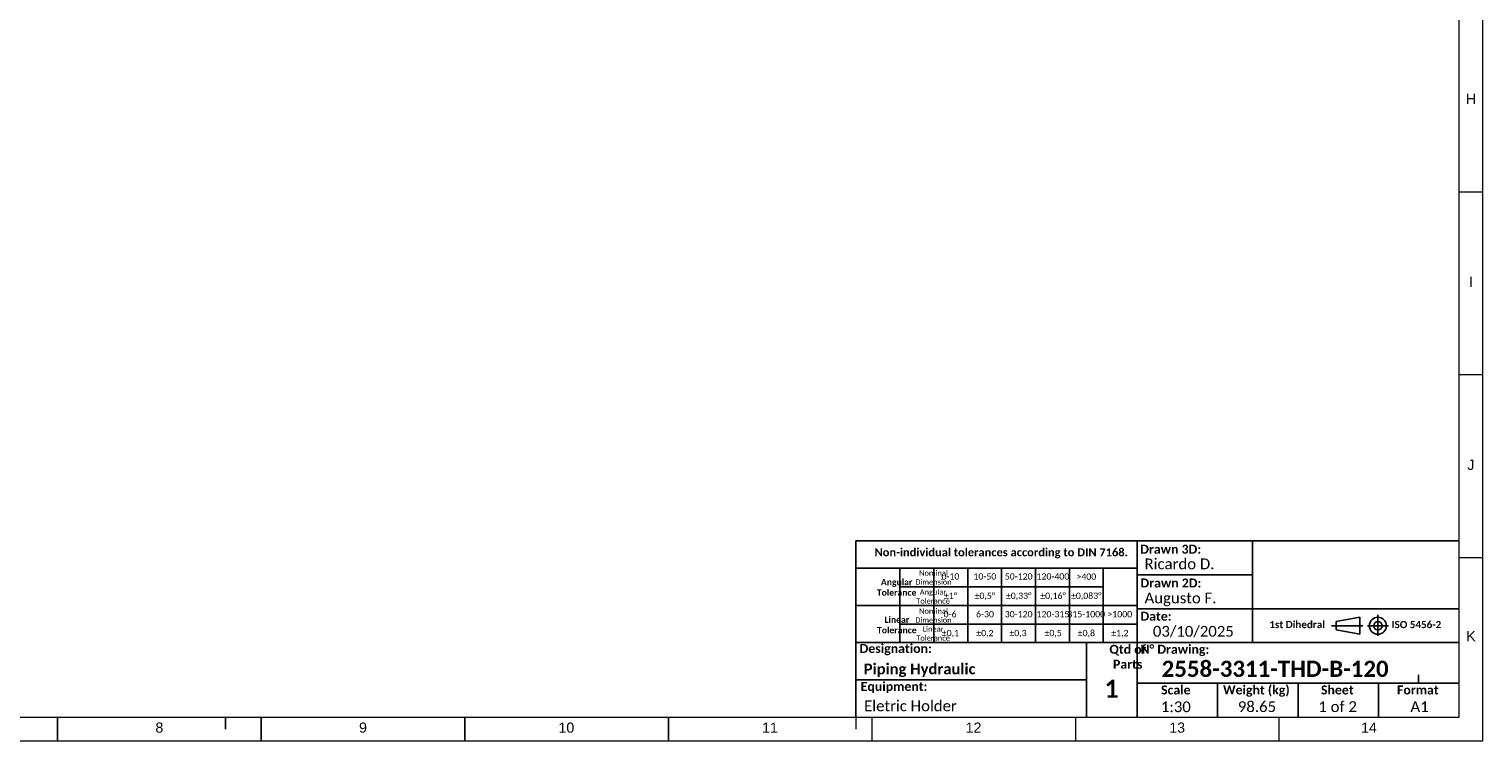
# Model space of a CAD drawing. Header units: millimetres. Extents: x 0 to 25230, y 0 to 17820.
# Tile 100 of 214: x 12363 to 25230, y 0 to 6302. Entities that reach past the tile are written whole.
import ezdxf

# ---------------------------------------------------------------- set-up
doc = ezdxf.new("R2010")
doc.units = ezdxf.units.MM
doc.linetypes.add('SLD-Mista-longa', pattern=[19.05, 15.24, -1.27, 1.27, -1.27])
doc.linetypes.add('SLD-Sólida', pattern=[0])
for name, color, linetype in [('ATENÇÃO', 1, 'SLD-Sólida'), ('DETALHAMENTO', 8, 'SLD-Sólida'), ('PADRÃO_SOLID', 7, 'SLD-Sólida')]:
    doc.layers.add(name, color=color, linetype=linetype)
doc.styles.add('SLDTEXTSTYLE2', font='ARIAL.TTF')
doc.styles.add('SLDTEXTSTYLE3', font='CALIBRIB.TTF')
doc.styles.add('SLDTEXTSTYLE4', font='CALIBRI.TTF')

msp = doc.modelspace()

# ---------------------------------------------------------------- linework, layer by layer
at = {"color": 7, "linetype": 'SLD-Sólida', "lineweight": 18, "ltscale": 30}
for p, q in [((25020, 210), (25020, 17610)), ((25230, 4860), (25230, 6480)), ((25020, 4860), (25230, 4860)), ((25230, 3240), (25230, 4860)), ((25230, 3240), (25230, 4860)), ((25230, 3240), (25230, 4860)), ((25230, 3240), (25020, 3240)), ((25230, 1620), (25230, 3240)), ((25230, 1620), (25020, 1620)), ((25230, 0), (25230, 1620)), ((25230, 0), (25230, 1620)), ((25230, 0), (25230, 1620)), ((750, 210), (25020, 210)), ((19680, 210), (19680, 105)), ((19824, 0), (19824, 210)), ((21626, 0), (21626, 210)), ((23428, 0), (23428, 210)), ((0, 0), (25230, 0))]:
    msp.add_line(p, q, dxfattribs=at)
at = {"layer": 'DETALHAMENTO', "color": 7, "ltscale": 30}
for p, q in [((19680, 210), (19680, 1770)), ((25020, 1770), (19680, 1770)), ((22170, 210), (22170, 1770)), ((23190, 870), (23190, 1770)), ((22170, 1530), (19680, 1530)), ((20070, 1200), (20070, 1530)), ((20370, 870), (20370, 1530)), ((20670, 870), (20670, 1530)), ((20970, 870), (20970, 1530)), ((21270, 870), (21270, 1530)), ((21570, 870), (21570, 1530)), ((21870, 870), (21870, 1530)), ((22170, 1470), (23190, 1470)), ((21870, 1365), (20070, 1365)), ((20070, 1200), (19680, 1200)), ((20370, 1200), (20070, 1200)), ((20070, 870), (20070, 1200)), ((20670, 1200), (20370, 1200)), ((20970, 1200), (20670, 1200)), ((21270, 1200), (20970, 1200)), ((21570, 1200), (21270, 1200)), ((21870, 1200), (21570, 1200)), ((22170, 1200), (21870, 1200)), ((22170, 1170), (23190, 1170)), ((22170, 1035), (20070, 1035)), ((24142, 1095), (23932, 1058)), ((23932, 1058), (23932, 983)), ((24142, 1095), (24142, 945)), ((24142, 945), (23932, 983)), ((22170, 870), (19680, 870)), ((22170, 870), (25020, 870)), ((21720, 540), (19680, 540)), ((22882, 510), (22170, 510)), ((22882, 210), (22882, 510)), ((23595, 510), (22882, 510)), ((23595, 210), (23595, 510)), ((24307, 510), (23595, 510)), ((25020, 510), (24307, 510)), ((24307, 510), (24307, 210)), ((14100, 210), (14100, 105))]:
    msp.add_line(p, q, dxfattribs=at)
at = {"layer": 'DETALHAMENTO', "color": 7, "linetype": 'SLD-Mista-longa', "ltscale": 30}
for p, q in [((24301, 1116), (24301, 929)), ((23891, 1020), (24167, 1020)), ((24394, 1020), (24207, 1020))]:
    msp.add_line(p, q, dxfattribs=at)
at = {"layer": 'DETALHAMENTO', "color": 7, "linetype": 'SLD-Sólida', "ltscale": 30}
for p, q in [((12615, 0), (12615, 210)), ((14417, 0), (14417, 210)), ((16219, 0), (16219, 210)), ((18021, 0), (18021, 210))]:
    msp.add_line(p, q, dxfattribs=at)
at = {"layer": 'DETALHAMENTO', "color": 7, "ltscale": 30}
for radius in [75, 37.5]:
    msp.add_circle((24301, 1020), radius, dxfattribs=at)
at = {"layer": 'PADRÃO_SOLID', "ltscale": 30}
for p, q in [((23190, 1170), (23940, 1170)), ((23940, 1170), (25020, 1170)), ((21720, 210), (21720, 870)), ((24660, 510), (24660, 585))]:
    msp.add_line(p, q, dxfattribs=at)

# ---------------------------------------------------------------- texts
at = {"layer": 'ATENÇÃO', "ltscale": 30, "attachment_point": 2, "style": 'SLDTEXTSTYLE3'}
for s, insert, char_height in [('2558-3311-THD-B-120', (23391, 710), 142.88), ('1', (21943, 541), 159)]:
    msp.add_mtext(s, dxfattribs=dict(at, insert=insert, char_height=char_height))
at = {"layer": 'DETALHAMENTO', "color": 7, "ltscale": 30}
for s, insert, char_height, attachment_point, style in [('H', (25079, 5729), 90, 1, 'SLDTEXTSTYLE2'), ('I', (25106, 4109), 90, 1, 'SLDTEXTSTYLE2'), ('J', (25092, 2489), 90, 1, 'SLDTEXTSTYLE2'), ('Non-individual tolerances according to DIN 7168.', (20967, 1706), 71.44, 2, 'SLDTEXTSTYLE3'), ('Drawn 3D:', (22197, 1737), 79.4, 1, 'SLDTEXTSTYLE3'), ('Ricardo D.', (22235, 1615), 95.2, 1, 'SLDTEXTSTYLE4'), ('Angular  ^JTolerance', (20041, 1434), 55.56, 2, 'SLDTEXTSTYLE3'), ('Nominal  ^JDimension', (20367, 1510), 47.62, 2, 'SLDTEXTSTYLE4'), ('0-10', (20517, 1484), 55.6, 2, 'SLDTEXTSTYLE4'), ('10-50', (20822, 1484), 55.6, 2, 'SLDTEXTSTYLE4'), ('50-120', (21121, 1484), 55.6, 2, 'SLDTEXTSTYLE4'), ('120-400', (21424, 1484), 55.6, 2, 'SLDTEXTSTYLE4'), ('>400', (21720, 1482), 55.6, 2, 'SLDTEXTSTYLE4'), ('Drawn 2D:', (22199, 1438), 79.4, 1, 'SLDTEXTSTYLE3'), ('Angular  ^JTolerance', (20363, 1342), 47.62, 2, 'SLDTEXTSTYLE4'), ('±1°', (20518, 1313), 55.6, 2, 'SLDTEXTSTYLE4'), ('±0,5°', (20822, 1313), 55.6, 2, 'SLDTEXTSTYLE4'), ('±0,33°', (21121, 1313), 55.6, 2, 'SLDTEXTSTYLE4'), ('±0,16°', (21425, 1313), 55.6, 2, 'SLDTEXTSTYLE4'), ('±0,083°', (21719, 1313), 55.6, 2, 'SLDTEXTSTYLE4'), ('Augusto F.', (22235, 1313), 95.2, 1, 'SLDTEXTSTYLE4'), ('Nominal  ^JDimension', (20367, 1173), 47.62, 2, 'SLDTEXTSTYLE4'), ('Linear  ^JTolerance', (20043, 1101), 55.56, 2, 'SLDTEXTSTYLE3'), ('0-6', (20514, 1150), 55.6, 2, 'SLDTEXTSTYLE4'), ('6-30', (20823, 1150), 55.6, 2, 'SLDTEXTSTYLE4'), ('30-120', (21121, 1150), 55.6, 2, 'SLDTEXTSTYLE4'), ('120-315', (21424, 1150), 55.6, 2, 'SLDTEXTSTYLE4'), ('315-1000', (21719, 1150), 55.6, 2, 'SLDTEXTSTYLE4'), ('>1000', (22016, 1150), 55.6, 2, 'SLDTEXTSTYLE4'), ('Date:', (22199, 1144), 79.4, 1, 'SLDTEXTSTYLE3'), ('1st Dihedral', (23832, 1062), 63.5, 3, 'SLDTEXTSTYLE3'), ('ISO 5456-2', (24422, 1062), 63.5, 1, 'SLDTEXTSTYLE3'), ('Linear  ^JTolerance', (20364, 1014), 47.62, 2, 'SLDTEXTSTYLE4'), ('±0,1', (20517, 983), 55.6, 2, 'SLDTEXTSTYLE4'), ('±0,2', (20822, 983), 55.6, 2, 'SLDTEXTSTYLE4'), ('±0,3', (21115, 983), 55.6, 2, 'SLDTEXTSTYLE4'), ('±0,5', (21426, 983), 55.6, 2, 'SLDTEXTSTYLE4'), ('±0,8', (21720, 983), 55.6, 2, 'SLDTEXTSTYLE4'), ('±1,2', (22017, 983), 55.6, 2, 'SLDTEXTSTYLE4'), ('03/10/2025', (22667, 1018), 95.2, 2, 'SLDTEXTSTYLE4'), ('K', (25082, 973), 90, 1, 'SLDTEXTSTYLE2'), ('Designation:', (19713, 858), 79.37, 1, 'SLDTEXTSTYLE3'), ('N° Drawing:', (22198, 851), 79.37, 1, 'SLDTEXTSTYLE3'), ('Piping Hydraulic', (19750, 685), 95.25, 1, 'SLDTEXTSTYLE3'), ('Equipment:', (19723, 522), 79.4, 1, 'SLDTEXTSTYLE3'), ('Scale', (22512, 491), 79.4, 2, 'SLDTEXTSTYLE3'), ('Weight (kg)', (23225, 491), 79.37, 2, 'SLDTEXTSTYLE3'), ('Sheet', (23941, 491), 79.4, 2, 'SLDTEXTSTYLE3'), ('Format', (24654, 491), 79.4, 2, 'SLDTEXTSTYLE3'), ('Eletric Holder', (19753, 358), 95.25, 1, 'SLDTEXTSTYLE4'), ('1:30', (22512, 350), 95.2, 2, 'SLDTEXTSTYLE4'), ('98.65', (23230, 351), 95.2, 2, 'SLDTEXTSTYLE4'), ('1 of 2', (23944, 351), 95.2, 2, 'SLDTEXTSTYLE4'), ('A1', (24669, 351), 95.2, 2, 'SLDTEXTSTYLE4'), ('8', (13481, 163), 90, 1, 'SLDTEXTSTYLE2'), ('9', (15283, 163), 90, 1, 'SLDTEXTSTYLE2'), ('10', (17048, 163), 90, 1, 'SLDTEXTSTYLE2'), ('11', (18850, 163), 90, 1, 'SLDTEXTSTYLE2'), ('12', (20652, 163), 90, 1, 'SLDTEXTSTYLE2'), ('13', (22454, 163), 90, 1, 'SLDTEXTSTYLE2'), ('14', (24151, 163), 90, 1, 'SLDTEXTSTYLE2')]:
    msp.add_mtext(s, dxfattribs=dict(at, insert=insert, char_height=char_height, attachment_point=attachment_point, style=style))
at = {"layer": 'PADRÃO_SOLID', "color": 7, "ltscale": 30, "insert": (22086, 851), "char_height": 79.37, "attachment_point": 2, "style": 'SLDTEXTSTYLE3'}
msp.add_mtext('Qtd of ^JParts', dxfattribs=at)

doc.saveas('drawing.dxf')
